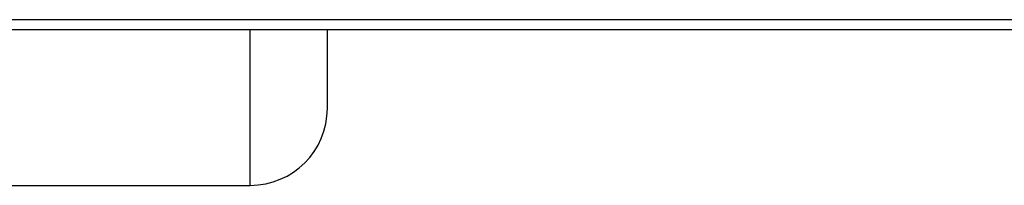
# Model space of a CAD drawing. Header units: millimetres. Extents: x 0 to 420, y 0 to 297.
# Tile 33 of 69: x 75.21 to 89.26, y 239.46 to 241.83. Entities that reach past the tile are written whole.
import ezdxf

# ---------------------------------------------------------------- set-up
doc = ezdxf.new("R2010")
doc.units = ezdxf.units.MM

msp = doc.modelspace()

# ---------------------------------------------------------------- linework, layer by layer
at = {"color": 7, "linetype": 'Continuous', "lineweight": 25}
for p, q in [((65.4806, 241.82663), (96.61769, 241.82663)), ((65.4806, 241.68347), (96.61769, 241.68347)), ((78.49935, 239.45735), (78.49935, 241.68347)), ((74.87563, 239.45735), (78.49935, 239.45735))]:
    msp.add_line(p, q, dxfattribs=at)
msp.add_arc((78.49935, 240.55789), 1.10054, 270, 0, dxfattribs=at)
msp.add_open_spline([(79.59988, 240.55789), (79.59988, 240.56262), (79.59988, 240.57223), (79.59988, 240.6515), (79.59988, 240.77147), (79.59988, 240.92294), (79.59988, 241.09241), (79.59988, 241.29284), (79.59988, 241.49046), (79.59988, 241.62978), (79.59988, 241.68347)], degree=3, knots=[0, 0, 0, 0, 0.14343416, 0.29132258, 0.44336958, 0.56222436, 0.68109257, 0.80247636, 0.92387387, 1, 1, 1, 1], dxfattribs=at)

doc.saveas('drawing.dxf')
